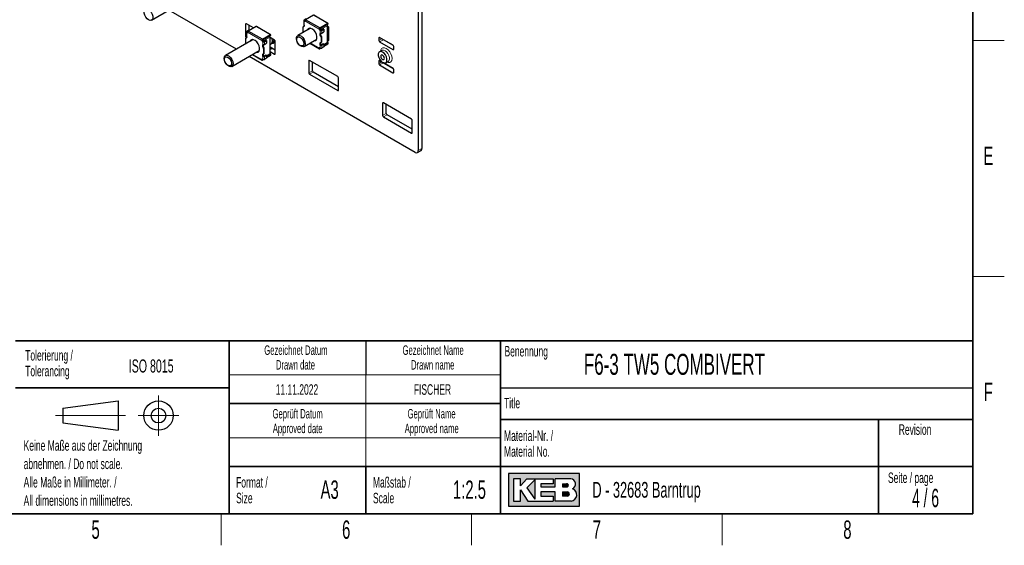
# Paper-space layout 'Blatt4' of a CAD drawing. Header units: millimetres. Extents: x 5 to 418, y 2 to 292.
# Tile 52 of 63: x 226 to 414, y 6 to 106. Entities that reach past the tile are written whole.
import ezdxf

# ---------------------------------------------------------------- set-up
doc = ezdxf.new("R2010")
doc.units = ezdxf.units.MM
doc.layers.add('SLD-0', color=7, linetype='Continuous')
doc.styles.add('SLDTEXTSTYLE0', font='TXT', dxfattribs={"width": 0.605})
doc.styles.add('SLDTEXTSTYLE1', font='TXT', dxfattribs={"width": 0.563})

psp = doc.layouts.new('Blatt4')

# ---------------------------------------------------------------- hatches: boundary and pattern name
at = {"linetype": 'Continuous'}
h = psp.add_hatch(color=7, dxfattribs=at)
h.paths.add_polyline_path([(319.519086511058, 13.45626988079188), (333.083981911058, 13.45626988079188), (333.083981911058, 19.65736492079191), (319.519086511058, 19.65736492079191)], flags=0)
edge = h.paths.add_edge_path(flags=0)
edge.add_arc((331.3188604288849, 15.61738520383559), 1.20464082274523, -81.72003226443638, 70.1709600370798, ccw=False)
edge.add_line((331.4923410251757, 14.42530131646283), (331.480008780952, 14.42519098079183))
edge.add_line((331.480008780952, 14.42519098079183), (328.4331606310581, 14.42519098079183))
edge.add_line((328.4331606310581, 14.42519098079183), (328.4331606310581, 16.16924896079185))
edge.add_line((328.4331606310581, 16.16924896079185), (325.7201815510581, 16.16924896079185))
edge.add_line((325.7201815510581, 16.16924896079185), (325.7201815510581, 15.39411208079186))
edge.add_line((325.7201815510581, 15.39411208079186), (328.0455921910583, 15.39411208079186))
edge.add_line((328.0455921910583, 15.39411208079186), (328.0455921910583, 14.42519098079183))
edge.add_line((328.0455921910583, 14.42519098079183), (323.2009866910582, 14.42519098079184))
edge.add_line((323.2009866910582, 14.42519098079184), (321.8444971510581, 16.55681740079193))
edge.add_line((321.8444971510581, 16.55681740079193), (321.8444971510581, 14.42519098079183))
edge.add_line((321.8444971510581, 14.42519098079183), (320.4880076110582, 14.42519098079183))
edge.add_line((320.4880076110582, 14.42519098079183), (320.4880076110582, 18.68844382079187))
edge.add_line((320.4880076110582, 18.68844382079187), (321.8444971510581, 18.68844382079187))
edge.add_line((321.8444971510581, 18.68844382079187), (321.8444971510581, 17.33195428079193))
edge.add_line((321.8444971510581, 17.33195428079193), (323.0072024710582, 18.68844382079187))
edge.add_line((323.0072024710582, 18.68844382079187), (328.0455921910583, 18.68844382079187))
edge.add_line((328.0455921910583, 18.68844382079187), (328.0455921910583, 17.71952272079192))
edge.add_line((328.0455921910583, 17.71952272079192), (325.7201815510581, 17.71952272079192))
edge.add_line((325.7201815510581, 17.71952272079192), (325.7201815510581, 17.13817006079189))
edge.add_line((325.7201815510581, 17.13817006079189), (328.4331606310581, 17.13817006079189))
edge.add_line((328.4331606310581, 17.13817006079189), (328.4331606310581, 18.68844382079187))
edge.add_line((328.4331606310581, 18.68844382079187), (331.4242487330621, 18.68844382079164))
edge.add_line((331.4242487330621, 18.68844382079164), (331.4256482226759, 18.68844382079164))
edge.add_line((331.4256482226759, 18.68844382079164), (331.4259454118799, 18.68845828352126))
edge.add_arc((331.2860949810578, 17.67430640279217), 1.023749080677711, -64.45894120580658, 82.14849338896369, ccw=False)
psp.add_hatch(color=7, dxfattribs=at).paths.add_polyline_path([(324.5574762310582, 14.81275942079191), (324.557476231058, 18.49465960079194), (323.0072024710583, 16.94438584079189)], flags=0)
h = psp.add_hatch(color=7, dxfattribs=at)
edge = h.paths.add_edge_path(flags=0)
edge.add_line((329.7896501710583, 17.13817006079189), (330.6013652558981, 17.13817006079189))
edge.add_arc((330.6568434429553, 17.42884639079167), 0.2959232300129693, 259.1945394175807, 460.8054605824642)
edge.add_line((330.6013652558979, 17.71952272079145), (329.7896501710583, 17.71952272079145))
edge.add_line((329.7896501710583, 17.71952272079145), (329.7896501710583, 17.13817006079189))
h = psp.add_hatch(color=7, dxfattribs=at)
edge = h.paths.add_edge_path(flags=0)
edge.add_line((329.7896501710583, 15.39411208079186), (330.7588584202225, 15.39411208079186))
edge.add_arc((330.7588584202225, 15.78168052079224), 0.3875684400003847, 270.0000000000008, 450.0000000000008)
edge.add_line((330.7588584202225, 16.16924896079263), (330.7386620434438, 16.16924896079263))
edge.add_line((330.7386620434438, 16.16924896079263), (329.7896501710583, 16.16924896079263))
edge.add_line((329.7896501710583, 16.16924896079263), (329.7896501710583, 15.39411208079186))

# ---------------------------------------------------------------- linework, layer by layer
at = {"color": 7, "linetype": 'Continuous', "lineweight": 25}
for p, q in [((251.5308018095, 106.0979395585), (256.7742475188, 109.1249163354)), ((267.6951985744, 100.5662381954), (254.8218871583, 107.9978426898)), ((282.3804683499, 107.0721482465), (280.8437247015, 106.1850050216)), ((285.0957583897, 105.5046446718), (282.3804683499, 107.0721482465)), ((285.132162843, 105.4942314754), (282.4168728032, 107.0617350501)), ((302.3279506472, 108.0416088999), (302.3279506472, 81.2264086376)), ((303.0350574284, 108.4498129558), (303.0350574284, 81.6346126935)), ((269.4333431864, 105.3112759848), (269.4333431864, 102.992300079)), ((270.9323153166, 104.6092459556), (269.5747645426, 105.392943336)), ((270.1404499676, 104.15211182), (270.1404499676, 105.0663800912)), ((280.5029095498, 106.0083169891), (280.5029095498, 105.4951338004)), ((280.9733258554, 106.3348802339), (280.5702749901, 106.102203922)), ((280.5702749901, 105.9144300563), (280.6070445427, 105.8932034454)), ((280.6975542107, 106.0287271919), (280.7710841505, 106.0711751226)), ((280.7343237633, 105.9666801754), (280.6975542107, 105.9879067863)), ((280.7343237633, 105.9666801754), (280.7465176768, 105.9602551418)), ((280.7475041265, 105.9743153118), (280.746537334, 105.9605053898)), ((283.5590147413, 104.6175014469), (280.8437247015, 106.1850050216)), ((283.5590147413, 104.6175014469), (285.0957583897, 105.5046446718)), ((283.6217162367, 104.521452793), (285.0005744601, 105.303664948)), ((285.0149490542, 105.2950440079), (284.9791882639, 105.2489805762)), ((285.0032461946, 105.1894980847), (285.159398, 105.3906370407)), ((285.0158948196, 105.3077944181), (285.0149490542, 105.2950440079)), ((285.159398, 105.3906370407), (285.0158948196, 105.3077944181)), ((285.159398, 105.3906370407), (285.159398, 105.4678943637)), ((269.5710387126, 103.8434580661), (269.5710387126, 103.3302748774)), ((270.0414550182, 104.1700213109), (269.638404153, 103.937344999)), ((269.638404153, 103.7495711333), (269.6751737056, 103.7283445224)), ((269.7656833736, 103.8638682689), (269.8392133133, 103.9063161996)), ((269.8024529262, 103.8018212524), (269.7656833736, 103.8230478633)), ((269.8024529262, 103.8018212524), (269.8146468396, 103.7953962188)), ((269.8156332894, 103.8094563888), (269.8146664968, 103.7956464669)), ((271.4485975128, 104.9072893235), (269.9118538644, 104.0201460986)), ((272.6271439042, 102.4526425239), (269.9118538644, 104.0201460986)), ((270.1064642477, 104.1324922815), (270.0414550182, 104.1700213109)), ((274.1638875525, 103.3397857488), (271.4485975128, 104.9072893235)), ((274.2002920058, 103.3293725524), (271.4850019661, 104.8968761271)), ((272.6271439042, 102.4526425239), (274.1638875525, 103.3397857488)), ((274.0713753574, 103.0246391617), (274.2275271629, 103.2257781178)), ((274.2275271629, 103.2257781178), (274.0840239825, 103.1429354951)), ((274.2275271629, 103.2257781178), (274.2275271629, 103.3030354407)), ((281.7797223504, 104.5510849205), (279.3647037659, 103.1569243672)), ((280.4076404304, 103.8535908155), (280.4076404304, 104.8119596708)), ((280.5722061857, 104.967848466), (280.4449269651, 104.894371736)), ((283.4628560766, 104.3924079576), (283.4627941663, 104.4068117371)), ((283.5901352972, 104.4658846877), (283.5919663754, 104.4813812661)), ((283.6023488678, 104.1640510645), (283.6391184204, 104.1428244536)), ((283.7663976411, 104.2163011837), (283.7296280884, 104.2375277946)), ((283.7352849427, 104.2342621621), (283.7352849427, 104.2979244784)), ((283.7352849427, 103.2968083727), (283.7352849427, 103.5777917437)), ((284.2401591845, 104.4489774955), (283.8371083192, 104.2163011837)), ((283.9643875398, 104.1428244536), (284.3674384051, 104.3755007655)), ((283.9643875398, 103.6412813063), (284.3674384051, 103.8739576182)), ((284.3674384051, 104.3755007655), (284.2401591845, 104.4489774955)), ((284.3674384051, 104.3755007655), (284.3674384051, 103.8739576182)), ((285.0292903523, 101.9094211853), (285.0292903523, 105.0449379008)), ((285.1735401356, 104.8636554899), (285.0292903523, 104.9469291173)), ((285.0292903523, 103.6558143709), (285.2502323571, 103.7833614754)), ((285.2502323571, 103.7833614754), (285.3149614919, 103.8298323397)), ((285.3149614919, 102.2997306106), (285.3149614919, 104.6187065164)), ((270.8478515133, 102.3862259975), (265.604405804, 99.3592492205)), ((269.4757695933, 101.6887318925), (269.4757695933, 102.6471007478)), ((269.6403353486, 102.802989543), (269.513056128, 102.729512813)), ((272.5309852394, 102.2275490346), (272.5309233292, 102.2419528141)), ((272.65826446, 102.3010257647), (272.6600955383, 102.3165223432)), ((272.6704780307, 101.9991921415), (272.7072475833, 101.9779655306)), ((272.6898453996, 102.35659387), (274.0687036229, 103.138806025)), ((272.8345268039, 102.0514422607), (272.7977572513, 102.0726688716)), ((272.8034141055, 102.0694032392), (272.8034141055, 102.1330655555)), ((272.8034141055, 101.1319494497), (272.8034141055, 101.4129328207)), ((273.3082883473, 102.2841185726), (272.905237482, 102.0514422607)), ((273.0325167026, 101.9779655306), (273.4355675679, 102.2106418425)), ((273.0325167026, 101.4764223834), (273.4355675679, 101.7090986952)), ((273.4355675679, 102.2106418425), (273.3082883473, 102.2841185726)), ((273.4355675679, 102.2106418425), (273.4355675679, 101.7090986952)), ((274.083078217, 103.1301850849), (274.0473174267, 103.0841216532)), ((274.0840239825, 103.1429354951), (274.083078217, 103.1301850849)), ((274.0974195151, 99.7445622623), (274.0974195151, 102.8800789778)), ((274.9487760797, 102.290592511), (274.0974195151, 102.7820701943)), ((274.0974195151, 101.4909554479), (274.31836152, 101.6185025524)), ((274.3983015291, 101.6790080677), (274.7535431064, 102.0232934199)), ((274.6696260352, 101.941964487), (274.9154536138, 101.9802188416)), ((274.9154536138, 101.9802188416), (274.9880887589, 101.997841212)), ((275.0901974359, 99.7266676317), (275.0901974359, 102.0456435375)), ((280.5646062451, 101.0784070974), (282.9796248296, 102.4725676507)), ((281.6596181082, 101.7105439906), (283.5089498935, 100.6429474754)), ((283.7352849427, 101.533080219), (283.7352849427, 101.8034657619)), ((283.7644664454, 101.8117992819), (283.8917456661, 101.885276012)), ((283.8017529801, 102.8525802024), (283.8017529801, 101.8942113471)), ((283.8371083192, 101.4262170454), (284.2401591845, 101.6588933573)), ((283.9290322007, 101.9676880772), (283.9290322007, 102.9260569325)), ((284.3674384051, 101.5259604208), (283.9643875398, 101.2932841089)), ((284.3674384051, 101.4055681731), (284.9547172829, 101.7445970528)), ((285.0005744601, 101.6110082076), (284.3674384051, 101.2391764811)), ((284.3674384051, 101.5259604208), (284.3674384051, 101.0244172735)), ((285.0957583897, 101.5199255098), (284.3674384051, 101.0994753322)), ((284.9791882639, 101.7632251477), (285.0149490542, 101.6758731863)), ((285.0149490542, 101.6758731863), (285.0158948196, 101.6245672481)), ((285.0158948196, 101.6245672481), (285.159398, 101.7074098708)), ((285.3149614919, 102.9528305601), (285.0292903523, 103.1177449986)), ((285.3149614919, 102.845236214), (285.0292903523, 103.0101506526)), ((285.2689995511, 102.7956905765), (285.0292903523, 102.6573094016)), ((285.0292903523, 102.3013368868), (285.1735401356, 102.2180632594)), ((285.159398, 101.7074098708), (285.0292903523, 102.0252204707)), ((285.159398, 101.6301525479), (285.159398, 101.7074098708)), ((294.8326187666, 102.7007286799), (294.8326187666, 102.2108041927)), ((297.5196245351, 101.3128614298), (294.9740401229, 102.7823960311)), ((294.9740401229, 101.9658552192), (297.5196245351, 100.4963206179)), ((295.6811469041, 102.3740592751), (295.6754469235, 102.3774825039)), ((297.5253245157, 101.309438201), (295.6811469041, 102.3740592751)), ((266.8043082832, 97.2807319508), (272.0477539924, 100.3077087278)), ((270.727747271, 99.5456850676), (272.5770790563, 98.4780885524)), ((272.8034141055, 99.368221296), (272.8034141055, 99.6386068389)), ((272.8325956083, 99.646940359), (272.9598748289, 99.720417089)), ((272.869882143, 100.6877212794), (272.869882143, 99.7293524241)), ((272.905237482, 99.2613581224), (273.3082883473, 99.4940344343)), ((272.9971613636, 99.8028291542), (272.9971613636, 100.7611980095)), ((273.4355675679, 99.2407092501), (274.0228464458, 99.5797381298)), ((274.0687036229, 99.4461492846), (273.4355675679, 99.0743175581)), ((274.0473174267, 99.5983662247), (274.083078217, 99.5110142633)), ((274.083078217, 99.5110142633), (274.0840239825, 99.4597083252)), ((274.0840239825, 99.4597083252), (274.2275271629, 99.5425509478)), ((275.0901974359, 100.3797675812), (274.0974195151, 100.9528860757)), ((274.4496195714, 100.6419709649), (274.0974195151, 100.8452917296)), ((274.3371287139, 100.6308316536), (274.0974195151, 100.4924504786)), ((274.0974195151, 100.1364779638), (274.9487760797, 99.6450002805)), ((274.2275271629, 99.5425509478), (274.0974195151, 99.8603615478)), ((274.2275271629, 99.4652936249), (274.2275271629, 99.5425509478)), ((283.4627941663, 100.7323780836), (283.4628560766, 100.7456656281)), ((283.7693041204, 100.7541797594), (283.5590147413, 100.6327822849)), ((283.5919663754, 100.8069476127), (283.5901352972, 100.8191423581)), ((283.6391184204, 100.7917409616), (283.6023488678, 100.8129675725)), ((283.6221992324, 100.801508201), (283.6217162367, 100.8012245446)), ((284.3674384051, 101.0244172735), (283.9643875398, 100.7917409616)), ((295.399393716, 100.3310853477), (294.9397743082, 100.0657527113)), ((297.6610458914, 100.5779879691), (297.6610458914, 101.0679124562)), ((301.7622652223, 80.8997392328), (270.0953936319, 99.1806350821)), ((272.5309233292, 98.5675191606), (272.5309852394, 98.5808067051)), ((272.8374332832, 98.5893208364), (272.6271439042, 98.4679233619)), ((272.6600955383, 98.6420886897), (272.65826446, 98.6542834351)), ((272.7072475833, 98.6268820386), (272.6704780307, 98.6481086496)), ((272.6903283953, 98.636649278), (272.6898453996, 98.6363656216)), ((273.4355675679, 99.3611014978), (273.0325167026, 99.1284251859)), ((273.4355675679, 98.8595583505), (273.0325167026, 98.6268820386)), ((273.4355675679, 99.3611014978), (273.4355675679, 98.8595583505)), ((274.1638875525, 99.3550665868), (273.4355675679, 98.9346164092)), ((281.4824427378, 98.355478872), (281.4824427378, 96.0365029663)), ((286.9978756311, 95.3347953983), (281.6238640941, 98.4371462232)), ((282.189549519, 96.4447070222), (282.189549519, 98.1105829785)), ((294.8326187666, 98.2914082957), (294.8326187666, 97.8014838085)), ((297.5196245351, 96.9035410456), (294.9740401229, 98.3730756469)), ((295.6811469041, 97.9647388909), (295.6754469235, 97.9681621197)), ((297.5253245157, 96.9001178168), (295.6811469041, 97.9647388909)), ((296.1396767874, 97.9872354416), (296.5992961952, 98.252568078)), ((281.6238640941, 95.7915539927), (286.9978756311, 92.6892031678)), ((287.1392969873, 93.4239704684), (282.3309708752, 96.1997580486)), ((294.9740401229, 97.556534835), (297.5196245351, 96.0870002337)), ((297.6610458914, 96.1686675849), (297.6610458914, 96.658592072)), ((287.1392969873, 92.770870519), (287.1392969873, 95.0898464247)), ((295.5397255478, 90.2403822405), (295.5397255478, 87.9214063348)), ((301.0551584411, 87.2196987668), (295.6811469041, 90.3220495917)), ((296.246832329, 88.3296103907), (296.246832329, 89.995486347)), ((295.6811469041, 87.6764573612), (301.0551584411, 84.5741065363)), ((301.1965797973, 85.3088738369), (296.3882536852, 88.0846614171)), ((301.1965797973, 84.6557738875), (301.1965797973, 86.9747497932)), ((302.1622327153, 80.8601327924), (302.8693394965, 81.2683368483))]:
    psp.add_line(p, q, dxfattribs=at)
at = {"color": 7, "linetype": 'Continuous', "lineweight": 18}
for p, q in [((269.4333431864, 105.3112759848), (269.5747875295, 105.3929300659)), ((280.5702749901, 105.3151851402), (280.5702749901, 105.9144300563)), ((280.6070445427, 105.8932034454), (280.7343237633, 105.9666801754)), ((280.6975542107, 105.9879067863), (280.6975542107, 106.0287271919)), ((280.746537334, 105.9605053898), (283.4628560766, 104.3924079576)), ((285.0149490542, 105.2950440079), (285.0002925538, 105.3035050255)), ((269.638404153, 103.1503262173), (269.638404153, 103.7495711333)), ((269.6751737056, 103.7283445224), (269.8024529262, 103.8018212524)), ((269.7656833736, 103.8230478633), (269.7656833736, 103.8638682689)), ((269.8146664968, 103.7956464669), (272.5309852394, 102.2275490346)), ((280.4830651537, 104.9026444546), (280.6103443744, 104.9761211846)), ((283.4627941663, 104.4068117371), (283.5919663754, 104.4813812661)), ((283.7296280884, 104.2375277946), (283.6023488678, 104.1640510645)), ((283.6391184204, 104.1428244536), (283.6391184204, 103.5435795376)), ((283.7352849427, 104.2979244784), (285.0292903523, 105.0449379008)), ((283.9643875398, 103.6412813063), (283.9643875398, 104.1428244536)), ((269.4333431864, 102.992300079), (269.6536644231, 103.1194888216)), ((269.5511943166, 102.7377855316), (269.6784735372, 102.8112622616)), ((272.5309233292, 102.2419528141), (272.6600955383, 102.3165223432)), ((272.7977572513, 102.0726688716), (272.6704780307, 101.9991921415)), ((272.7072475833, 101.9779655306), (272.7072475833, 101.3787206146)), ((272.8034141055, 102.1330655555), (274.0974195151, 102.8800789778)), ((273.0325167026, 101.4764223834), (273.0325167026, 101.9779655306)), ((274.083078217, 103.1301850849), (274.0684217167, 103.1386461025)), ((283.4628560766, 100.7456656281), (281.725537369, 101.7485983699)), ((283.6391184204, 101.3909858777), (283.6391184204, 100.7917409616)), ((283.8536074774, 103.1038252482), (283.7263282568, 103.0303485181)), ((283.9290322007, 102.9260569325), (283.8017529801, 102.8525802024)), ((283.9290322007, 101.9676880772), (283.8017529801, 101.8942113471)), ((285.0292903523, 101.9094211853), (284.3663640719, 101.5267219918)), ((284.8619420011, 101.6910390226), (285.0005744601, 101.6110082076)), ((284.9253101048, 101.7276206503), (285.0149490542, 101.6758731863)), ((285.0292903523, 102.9340717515), (285.2689995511, 102.7956905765)), ((285.1735401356, 102.2180632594), (285.31496149, 102.2997040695)), ((294.8326187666, 102.7007286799), (294.9740631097, 102.782382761)), ((294.8326187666, 102.2108041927), (295.3983961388, 102.5374205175)), ((294.9740401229, 101.9658552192), (295.6811469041, 102.3740592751)), ((272.5309852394, 98.5808067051), (270.7936665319, 99.5837394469)), ((272.9217366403, 100.9389663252), (272.7944574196, 100.8654895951)), ((272.9971613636, 100.7611980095), (272.869882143, 100.6877212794)), ((272.9971613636, 99.8028291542), (272.869882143, 99.7293524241)), ((274.0974195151, 99.7445622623), (273.4344932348, 99.3618630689)), ((273.9300711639, 99.5261800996), (274.0687036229, 99.4461492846)), ((273.9934392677, 99.5627617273), (274.083078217, 99.5110142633)), ((274.0974195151, 100.7692128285), (274.3371287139, 100.6308316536)), ((274.9487760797, 99.6450002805), (275.090197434, 99.7266410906)), ((283.5919663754, 100.8069476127), (283.4627941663, 100.7323780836)), ((283.5906802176, 100.8191412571), (283.6217162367, 100.8012245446)), ((283.9643875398, 100.7917409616), (283.9643875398, 101.2932841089)), ((297.5196245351, 100.4963206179), (297.6610458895, 100.577961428)), ((272.6600955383, 98.6420886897), (272.5309233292, 98.5675191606)), ((272.6588093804, 98.6542823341), (272.6898453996, 98.6363656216)), ((272.7072475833, 99.2261269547), (272.7072475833, 98.6268820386)), ((273.0325167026, 98.6268820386), (273.0325167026, 99.1284251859)), ((281.4824427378, 98.355478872), (281.6238870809, 98.4371329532)), ((294.8326187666, 98.2914082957), (294.9740631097, 98.3730623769)), ((294.8326187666, 97.8014838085), (295.3983961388, 98.1281001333)), ((294.9740401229, 97.556534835), (295.6811469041, 97.9647388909)), ((281.4824427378, 96.0365029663), (282.189549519, 96.4447070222)), ((281.6238640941, 95.7915539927), (282.3309708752, 96.1997580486)), ((297.5196245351, 96.0870002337), (297.6610458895, 96.1686410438)), ((286.9978756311, 92.6892031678), (287.1392969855, 92.7708439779)), ((295.5397255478, 90.2403822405), (295.6811698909, 90.3220363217)), ((295.5397255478, 87.9214063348), (296.246832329, 88.3296103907)), ((295.6811469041, 87.6764573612), (296.3882536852, 88.0846614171)), ((301.0551584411, 84.5741065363), (301.1965797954, 84.6557473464)), ((302.3279506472, 81.2264086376), (303.0350574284, 81.6346126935))]:
    psp.add_line(p, q, dxfattribs=at)
at = {"color": 7, "linetype": 'Continuous', "lineweight": 25, "flags": 128}
for points in [[(250.6195287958, 108.2284365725), (250.9082785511, 108.1297309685), (251.1997508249, 107.9113112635), (251.4587897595, 107.5995220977), (251.6541514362, 107.2319698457), (251.7622723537, 106.8529867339), (251.7701115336, 106.5082837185), (251.6767234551, 106.2394370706), (251.4933720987, 106.0788736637), (251.2421723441, 106.0459598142), (250.9534225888, 106.1446654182), (250.661950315, 106.3630851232), (250.4029113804, 106.6748742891), (250.2075497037, 107.042426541), (250.0994287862, 107.4214096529), (250.0915896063, 107.7661126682), (250.1849776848, 108.0349593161), (250.3683290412, 108.195522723), (250.6195287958, 108.2284365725)], [(280.4830651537, 104.9026444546), (280.5341911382, 104.9082577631), (280.5768603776, 104.9314967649), (280.6087423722, 104.9710921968), (280.6280957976, 105.0248814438), (280.6338636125, 105.0899266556), (280.6257307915, 105.1626752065), (280.6041415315, 105.2391537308), (280.5702749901, 105.3151851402)], [(280.6070445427, 105.8932034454), (280.6328852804, 105.8810635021), (280.6578381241, 105.8748958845), (280.6810456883, 105.8749125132), (280.7017105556, 105.8811128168), (280.7191226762, 105.8932837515), (280.7326837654, 105.9110071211), (280.7419278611, 105.9336739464), (280.746537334, 105.9605053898)], [(269.6751737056, 103.7283445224), (269.7010144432, 103.7162045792), (269.725967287, 103.7100369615), (269.7491748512, 103.7100535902), (269.7698397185, 103.7162538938), (269.787251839, 103.7284248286), (269.8008129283, 103.7461481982), (269.810057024, 103.7688150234), (269.8146664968, 103.7956464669)], [(279.5005575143, 103.2058827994), (279.7715039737, 103.1832949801), (280.0657472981, 103.0321765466), (280.3477974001, 102.7707546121), (280.5836348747, 102.4305605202), (280.7448142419, 102.052626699), (280.8118948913, 101.6825375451), (280.7767859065, 101.3649312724), (280.6437219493, 101.1381158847), (280.4287524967, 101.0294486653), (280.1578060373, 101.0520364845), (279.8635627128, 101.203154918), (279.5815126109, 101.4645768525), (279.3456751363, 101.8047709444), (279.184495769, 102.1827047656), (279.1174151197, 102.5527939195), (279.1525241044, 102.8704001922), (279.2855880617, 103.0972155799), (279.5005575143, 103.2058827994)], [(282.4296710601, 102.1550860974), (282.4796315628, 102.1495887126), (282.7368584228, 102.1951581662), (282.9255807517, 102.3662070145), (283.0253475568, 102.6441994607), (283.0253475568, 102.9990107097), (282.9255807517, 103.3921914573), (282.7368584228, 103.7811344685), (282.4796315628, 104.1236917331), (282.1817746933, 104.3827418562), (281.8755652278, 104.5302127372), (281.5941857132, 104.5501236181), (281.368127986, 104.4403168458), (281.229768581, 104.2336033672)], [(281.511464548, 104.5276824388), (281.4954072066, 104.5137935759), (281.3570478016, 104.3070800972)], [(283.6391184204, 103.5435795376), (283.6052518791, 103.5066496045), (283.583662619, 103.4550975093), (283.5755297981, 103.3917389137), (283.581297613, 103.3200343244), (283.6006510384, 103.2439000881), (283.6325330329, 103.1674944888), (283.6752022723, 103.0949906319), (283.7263282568, 103.0303485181)], [(269.5511943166, 102.7377855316), (269.6023203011, 102.7433988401), (269.6449895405, 102.7666378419), (269.676871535, 102.8062332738), (269.6962249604, 102.8600225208), (269.7019927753, 102.9250677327), (269.6938599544, 102.9978162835), (269.6722706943, 103.0742948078), (269.638404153, 103.1503262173)], [(271.497800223, 99.9902271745), (271.5477607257, 99.9847297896), (271.8049875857, 100.0302992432), (271.9937099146, 100.2013480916), (272.0934767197, 100.4793405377), (272.0934767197, 100.8341517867), (271.9937099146, 101.2273325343), (271.8049875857, 101.6162755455), (271.5477607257, 101.9588328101), (271.2499038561, 102.2178829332), (270.9436943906, 102.3653538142), (270.6623148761, 102.3852646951), (270.4362571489, 102.2754579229), (270.2978977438, 102.0687444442)], [(270.5795937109, 102.3628235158), (270.5635363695, 102.3489346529), (270.4251769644, 102.1422211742)], [(272.7072475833, 101.3787206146), (272.6733810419, 101.3417906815), (272.6517917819, 101.2902385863), (272.6436589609, 101.2268799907), (272.6494267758, 101.1551754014), (272.6687802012, 101.0790411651), (272.7006621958, 101.0026355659), (272.7433314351, 100.9301317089), (272.7944574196, 100.8654895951)], [(274.31836152, 101.6185025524), (274.379038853, 101.6614622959), (274.5213281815, 101.8773217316), (274.5667737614, 102.1873136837), (274.5132172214, 102.5420352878)], [(274.7535431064, 102.0232934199), (274.8689909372, 102.2158034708), (274.8943953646, 102.3219858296)], [(279.4727654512, 102.9125092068), (279.7171199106, 102.8849221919), (279.9804793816, 102.7297436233), (280.222749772, 102.4705980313), (280.4070476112, 102.1469379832), (280.5053152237, 101.8080377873), (280.5025922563, 101.5054919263), (280.3992932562, 101.285360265), (280.2111445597, 101.1811558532), (279.9667901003, 101.2087428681), (279.7034306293, 101.3639214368), (279.4611602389, 101.6230670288), (279.2768623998, 101.9467270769), (279.1785947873, 102.2856272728), (279.1813177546, 102.5881731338), (279.2846167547, 102.8083047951), (279.4727654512, 102.9125092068)], [(282.5569502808, 102.2285628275), (282.6069107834, 102.2230654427), (282.8252080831, 102.2519653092)], [(283.7263282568, 101.8035265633), (283.6752022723, 101.7979132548), (283.6325330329, 101.774674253), (283.6006510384, 101.7350788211), (283.581297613, 101.6812895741), (283.5755297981, 101.6162443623), (283.583662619, 101.5434958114), (283.6052518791, 101.4670172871), (283.6391184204, 101.3909858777)], [(285.3149614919, 102.8143904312), (285.3000382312, 102.8100786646), (285.2689995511, 102.7956905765)], [(271.6250794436, 100.0637039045), (271.6750399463, 100.0582065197), (271.893337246, 100.0871063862)], [(272.7944574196, 99.6386676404), (272.7433314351, 99.6330543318), (272.7006621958, 99.60981533), (272.6687802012, 99.5702198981), (272.6494267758, 99.5164306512), (272.6436589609, 99.4513854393), (272.6517917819, 99.3786368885), (272.6733810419, 99.3021583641), (272.7072475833, 99.2261269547)], [(283.6023488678, 100.8129675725), (283.5765081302, 100.8251075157), (283.5515552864, 100.8312751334), (283.5283477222, 100.8312585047), (283.5076828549, 100.8250582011), (283.4902707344, 100.8128872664), (283.4767096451, 100.7951638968), (283.4674655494, 100.7724970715), (283.4628560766, 100.7456656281)], [(283.6217162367, 100.8012245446), (283.616985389, 100.7988540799), (283.6123534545, 100.7973484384), (283.6079232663, 100.7967410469), (283.6037931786, 100.79704539), (283.6000548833, 100.7982547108), (283.596791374, 100.8003421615), (283.5940751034, 100.8032613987), (283.5919663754, 100.8069476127)], [(295.5397255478, 98.0466451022), (295.829939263, 97.9382004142), (296.085148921, 97.9610200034), (296.2745724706, 98.1123514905), (296.3753626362, 98.3739420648), (296.3753626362, 98.7142400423), (296.2745724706, 99.0922004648), (296.085148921, 99.4622357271), (295.829939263, 99.7797141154), (295.5397255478, 100.0063430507), (295.2495118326, 100.1147877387), (294.9943021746, 100.0919681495), (294.804878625, 99.9406366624), (294.7040884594, 99.6790460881), (294.7040884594, 99.3387481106), (294.804878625, 98.9607876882), (294.9943021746, 98.5907524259), (295.2495118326, 98.2732740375), (295.5397255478, 98.0466451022)], [(295.5397255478, 98.6182236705), (295.6750245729, 98.5711949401), (295.7897255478, 98.5934813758), (295.866366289, 98.68169007), (295.8932789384, 98.8223920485), (295.866366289, 98.9941667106), (295.7897255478, 99.170862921), (295.6750245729, 99.3255802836), (295.5397255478, 99.4347644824), (295.4044265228, 99.4817932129), (295.2897255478, 99.4595067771), (295.2130848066, 99.3712980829), (295.1861721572, 99.2305961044), (295.2130848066, 99.0588214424), (295.2897255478, 98.8821252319), (295.4044265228, 98.7274078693), (295.5397255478, 98.6182236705)], [(266.8649856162, 97.3236916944), (266.6430147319, 97.2280006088), (266.3681352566, 97.2640196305), (266.0735017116, 97.4274043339), (265.7946512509, 97.6984481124), (265.5652173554, 98.0444590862), (265.412873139, 98.4237032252), (265.3559935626, 98.7904380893), (265.4014391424, 99.1004300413), (265.543728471, 99.316289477), (265.7656993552, 99.4119805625), (266.0405788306, 99.3759615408), (266.3352123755, 99.2125768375), (266.6140628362, 98.941533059), (266.8434967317, 98.5955220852), (266.9958409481, 98.2162779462), (267.0527205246, 97.8495430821), (267.0072749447, 97.53955113), (266.8649856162, 97.3236916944)], [(266.6071870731, 97.4566016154), (266.4050734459, 97.3782791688), (266.1537226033, 97.4325400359), (265.8914004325, 97.6111234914), (265.6580431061, 97.8868418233), (265.4891771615, 98.2177194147), (265.4105109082, 98.5533831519), (265.43402057, 98.8427312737), (265.5561270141, 99.0417131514), (265.7582406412, 99.120035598), (266.0095914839, 99.0657747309), (266.2719136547, 98.8871912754), (266.5052709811, 98.6114729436), (266.6741369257, 98.2805953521), (266.752803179, 97.9449316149), (266.7292935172, 97.6555834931), (266.6071870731, 97.4566016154)], [(272.6704780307, 98.6481086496), (272.644637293, 98.6602485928), (272.6196844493, 98.6664162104), (272.5964768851, 98.6663995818), (272.5758120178, 98.6601992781), (272.5583998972, 98.6480283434), (272.544838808, 98.6303049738), (272.5355947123, 98.6076381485), (272.5309852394, 98.5808067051)], [(272.6898453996, 98.6363656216), (272.6851145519, 98.6339951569), (272.6804826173, 98.6324895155), (272.6760524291, 98.6318821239), (272.6719223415, 98.632186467), (272.6681840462, 98.6333957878), (272.6649205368, 98.6354832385), (272.6622042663, 98.6384024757), (272.6600955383, 98.6420886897)]]:
    psp.add_lwpolyline(points, dxfattribs=at)
at = {"color": 7, "linetype": 'Continuous', "lineweight": 18, "flags": 128}
for points in [[(296.3562082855, 98.1122364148), (296.5855197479, 98.0354845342), (296.8910540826, 98.0388739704), (297.1335275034, 98.1788964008), (297.2892050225, 98.4418454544), (297.3428478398, 98.8019818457), (297.2892050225, 99.2240529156), (297.1335275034, 99.6667434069), (296.8910540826, 100.08671969), (296.5855197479, 100.4428715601), (296.246832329, 100.7003363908), (295.9081449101, 100.8339117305), (295.6026105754, 100.8305222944), (295.3601371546, 100.6904998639), (295.2044596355, 100.4275508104), (295.1563058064, 100.1907536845)], [(296.5965665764, 98.2510065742), (296.7341918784, 98.3776841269), (296.834982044, 98.6392747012), (296.834982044, 98.9795726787), (296.7341918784, 99.3575331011), (296.5447683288, 99.7275683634), (296.2895586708, 100.0450467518), (295.9993449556, 100.2716756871), (295.7091312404, 100.3801203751), (295.4539215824, 100.3573007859), (295.3953559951, 100.3287228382)]]:
    psp.add_lwpolyline(points, dxfattribs=at)
at = {"color": 7, "linetype": 'Continuous', "lineweight": 25}
for centre, radius, start, end in [((269.5195580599, 105.3252614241), 0.087341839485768, 50.7967147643, 189.2140369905), ((280.6059082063, 106.0083169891), 0.1004215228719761, 110.7834207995, 249.2165792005), ((280.705300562, 106.0083169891), 0.0218307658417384, 110.7834207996, 249.2165792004), ((281.1039030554, 105.9388668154), 0.3581574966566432, 136.5884037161, 174.3198733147), ((284.4196956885, 104.9867320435), 0.6179047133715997, 25.1136920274, 28.5500394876), ((284.5367554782, 105.0321699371), 0.4927003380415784, 1.484943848, 26.1067936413), ((285.0151331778, 105.2801360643), 0.0276688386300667, 88.422616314, 121.7475395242), ((285.0928745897, 105.4261741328), 0.0785235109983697, 32.0939265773, 87.895321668), ((269.6740373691, 103.8434580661), 0.1004215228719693, 110.7834207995, 249.2165792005), ((269.7734297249, 103.8434580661), 0.0218307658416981, 110.7834207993, 249.2165792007), ((270.1720322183, 103.7740078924), 0.3581574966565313, 136.5884037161, 174.3198733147), ((271.4452935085, 104.8268971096), 0.0804600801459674, 60.4279599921, 87.6465504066), ((274.1610037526, 103.2613152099), 0.0785235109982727, 32.0939265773, 87.8953216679), ((280.483329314, 104.8257160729), 0.076928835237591, 90.1967441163, 190.3010264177), ((280.6444355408, 103.8585902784), 0.236847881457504, 181.2095079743, 202.1990264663), ((280.6047238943, 104.9099851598), 0.0663744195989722, 85.1424677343, 119.3348808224), ((283.8191930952, 104.3713632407), 0.3581574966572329, 136.5884037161, 174.3198733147), ((283.7689719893, 104.4226168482), 0.3076028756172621, 185.6359561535, 237.2017465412), ((283.8962512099, 104.4960935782), 0.3076028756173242, 185.6359561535, 237.2017465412), ((283.6593509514, 104.4624328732), 0.069998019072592, 122.5240785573, 164.2941350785), ((283.8017529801, 104.4567080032), 0.3535150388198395, 242.6096722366, 297.3903277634), ((283.2082815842, 104.2776955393), 0.5273914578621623, 2.1982100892, 30.4370663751), ((284.1363695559, 103.428284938), 0.430381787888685, 158.7372946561, 228.9283052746), ((283.8017529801, 104.2845367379), 0.0768510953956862, 242.6096722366, 297.3903277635), ((285.0079182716, 104.6047343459), 0.3073609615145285, 2.6054784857, 57.39452166), ((269.743958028, 103.0075151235), 0.310987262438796, 182.8043141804, 233.7619915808), ((269.5514584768, 102.6608571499), 0.0769288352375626, 90.1967441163, 190.3010264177), ((269.7125647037, 101.6937313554), 0.2368478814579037, 181.2095079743, 202.1990264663), ((269.6728530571, 102.7451262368), 0.0663744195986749, 85.1424677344, 119.3348808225), ((272.887322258, 102.2065043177), 0.3581574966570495, 136.5884037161, 174.3198733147), ((272.8371011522, 102.2577579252), 0.307602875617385, 185.6359561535, 237.2017465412), ((272.9643803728, 102.3312346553), 0.3076028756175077, 185.6359561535, 237.2017465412), ((272.7274801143, 102.2975739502), 0.0699980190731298, 122.5240785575, 164.2941350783), ((272.869882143, 102.2918490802), 0.3535150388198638, 242.6096722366, 297.3903277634), ((272.2764107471, 102.1128366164), 0.5273914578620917, 2.1982100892, 30.4370663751), ((273.2044987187, 101.263426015), 0.4303817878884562, 158.7372946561, 228.9283052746), ((272.869882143, 102.1196778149), 0.0768510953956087, 242.6096722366, 297.3903277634), ((273.4878248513, 102.8218731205), 0.6179047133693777, 25.1136920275, 28.5500394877), ((273.604884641, 102.8673110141), 0.4927003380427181, 1.484943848, 26.1067936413), ((274.0832623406, 103.1152771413), 0.0276688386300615, 88.422616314, 121.7475395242), ((274.5415240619, 102.2227901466), 0.5063480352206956, 259.1554645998, 356.1233061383), ((274.7831542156, 102.031671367), 0.3073609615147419, 2.6054784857, 57.3945216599), ((284.0910819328, 101.6758474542), 0.3874318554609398, 160.7489968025, 213.0660326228), ((283.522140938, 102.838829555), 0.27994994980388, 2.8154004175, 43.1663281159), ((283.7260640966, 101.880454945), 0.076928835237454, 270.1967441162, 10.3010264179), ((283.6494201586, 102.912306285), 0.2799499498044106, 2.8154004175, 43.1663281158), ((283.8399089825, 101.9583700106), 0.0896090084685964, 305.3434417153, 5.9687386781), ((284.6761330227, 101.9489255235), 0.5236333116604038, 213.6338887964, 233.8767340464), ((284.8935191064, 101.8503779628), 0.1222080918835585, 300.0509723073, 314.5081341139), ((284.8282051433, 101.8966509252), 0.2014902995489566, 318.5325430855, 3.6337865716), ((284.970030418, 101.6609546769), 0.0585456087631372, 301.4472687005, 321.5725795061), ((284.8000533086, 101.7641356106), 0.3835101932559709, 320.4481654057, 339.5518344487), ((285.2287466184, 102.2857451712), 0.0873418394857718, 230.7967147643, 9.2140369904), ((294.9188336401, 102.7147141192), 0.087341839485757, 50.7967147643, 189.2140369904), ((295.1396619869, 102.2247763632), 0.3073609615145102, 182.6054784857, 237.39452166), ((297.3540026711, 101.0539402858), 0.3073609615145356, 2.6054784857, 57.39452166), ((273.1592110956, 99.5109885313), 0.3874318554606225, 160.7489968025, 213.0660326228), ((272.5902701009, 100.673970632), 0.279949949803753, 2.8154004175, 43.1663281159), ((272.7941932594, 99.7155960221), 0.0769288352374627, 270.1967441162, 10.3010264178), ((272.7175493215, 100.747447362), 0.2799499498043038, 2.8154004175, 43.1663281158), ((272.9080381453, 99.7935110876), 0.0896090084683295, 305.3434417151, 5.9687386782), ((273.7442621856, 99.7840666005), 0.5236333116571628, 213.6338887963, 233.8767340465), ((273.9616482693, 99.6855190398), 0.1222080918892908, 300.0509723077, 314.5081341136), ((273.8963343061, 99.7317920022), 0.2014902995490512, 318.5325430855, 3.6337865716), ((274.0381595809, 99.4960957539), 0.0585456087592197, 301.4472686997, 321.5725795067), ((273.8681824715, 99.5992766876), 0.3835101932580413, 320.4481654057, 339.5518344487), ((274.3989343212, 100.5565724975), 0.096614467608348, 27.7487493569, 129.7704808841), ((275.0039825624, 99.7126821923), 0.0873418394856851, 230.7967147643, 9.2140369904), ((283.5544101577, 100.7246115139), 0.0919446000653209, 175.1544456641, 272.8705721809), ((283.8017529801, 101.1056245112), 0.3535150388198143, 242.6096722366, 297.3903277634), ((297.5748310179, 100.5640025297), 0.0873418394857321, 230.7967147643, 9.2140369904), ((272.6225393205, 98.5597525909), 0.0919446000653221, 175.154445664, 272.8705721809), ((272.869882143, 98.9407655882), 0.3535150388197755, 242.6096722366, 297.3903277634), ((281.5686576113, 98.3694643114), 0.0873418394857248, 50.7967147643, 189.2140369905), ((294.9188336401, 98.3053937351), 0.087341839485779, 50.7967147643, 189.2140369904), ((295.1396619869, 97.815455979), 0.3073609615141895, 182.6054784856, 237.39452166), ((281.7894859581, 96.0504751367), 0.3073609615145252, 182.6054784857, 237.39452166), ((282.4965927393, 96.4586791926), 0.3073609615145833, 182.6054784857, 237.39452166), ((297.3540026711, 96.6446199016), 0.3073609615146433, 2.6054784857, 57.3945216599), ((297.5748310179, 96.1546821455), 0.087341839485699, 230.7967147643, 9.2140369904), ((286.832253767, 95.0758742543), 0.3073609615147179, 2.6054784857, 57.3945216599), ((287.0530821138, 92.7568850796), 0.0873418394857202, 230.7967147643, 9.2140369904), ((295.6259404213, 90.2543676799), 0.0873418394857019, 50.7967147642, 189.2140369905), ((296.5538755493, 88.3435825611), 0.3073609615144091, 182.6054784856, 237.39452166), ((295.8467687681, 87.9353785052), 0.3073609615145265, 182.6054784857, 237.39452166), ((300.889536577, 86.9607776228), 0.3073609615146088, 2.6054784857, 57.3945216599), ((301.1103649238, 84.6417884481), 0.0873418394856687, 230.7967147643, 9.2140369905), ((301.9830911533, 81.1704668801), 0.3493673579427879, 230.7967147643, 9.2140369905), ((302.6545089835, 81.5861614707), 0.3836204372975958, 304.0563508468, 7.2558295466)]:
    psp.add_arc(centre, radius, start, end, dxfattribs=at)
for points, knots in [([(280.503082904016, 105.4951332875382), (280.5030430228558, 105.4931723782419), (280.5029091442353, 105.4865897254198), (280.5042113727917, 105.4747567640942), (280.507662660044, 105.4555041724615), (280.5135155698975, 105.4356570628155), (280.5210328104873, 105.415605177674), (280.5275041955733, 105.4002216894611), (280.5346214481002, 105.3846653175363), (280.5422506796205, 105.3689756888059), (280.5503172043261, 105.353086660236), (280.559704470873, 105.3351090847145), (280.5664062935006, 105.3224770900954), (280.5702749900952, 105.315185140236)], [0, 0, 0, 0, 0.0376494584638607, 0.1263869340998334, 0.215874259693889, 0.3797897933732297, 0.4629773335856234, 0.5473227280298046, 0.6302567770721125, 0.7136708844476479, 0.7984537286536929, 0.8836553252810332, 1, 1, 1, 1]), ([(269.5712120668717, 103.3302743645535), (269.5711721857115, 103.3283134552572), (269.571038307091, 103.3217308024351), (269.5723405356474, 103.3098978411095), (269.5757918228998, 103.2906452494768), (269.5816447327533, 103.2707981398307), (269.5891619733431, 103.2507462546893), (269.595633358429, 103.2353627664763), (269.602750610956, 103.2198063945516), (269.6103798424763, 103.2041167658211), (269.6184463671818, 103.1882277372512), (269.6278336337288, 103.1702501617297), (269.6345354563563, 103.1576181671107), (269.638404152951, 103.1503262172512)], [0, 0, 0, 0, 0.0376494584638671, 0.1263869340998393, 0.2158742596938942, 0.3797897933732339, 0.462977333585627, 0.5473227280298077, 0.6302567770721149, 0.7136708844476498, 0.7984537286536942, 0.883655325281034, 1, 1, 1, 1]), ([(283.6391184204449, 103.5435795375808), (283.6541911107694, 103.5521023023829), (283.6844410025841, 103.5692069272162), (283.754735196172, 103.5827559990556), (283.829519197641, 103.5954225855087), (283.9034024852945, 103.6120515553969), (283.9430684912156, 103.6310632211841), (283.9643875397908, 103.6412813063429)], [0, 0, 0, 0, 0.213691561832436, 0.4288648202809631, 0.6133709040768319, 0.7922007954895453, 1, 1, 1, 1]), ([(272.7072475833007, 101.378720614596), (272.7223202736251, 101.3872433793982), (272.7525701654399, 101.4043480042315), (272.8228643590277, 101.4178970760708), (272.8976483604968, 101.430563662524), (272.9715316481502, 101.4471926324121), (273.0111976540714, 101.4662042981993), (273.0325167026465, 101.4764223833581)], [0, 0, 0, 0, 0.213691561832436, 0.4288648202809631, 0.6133709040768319, 0.7922007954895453, 1, 1, 1, 1]), ([(283.9643875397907, 101.2932841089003), (283.9550927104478, 101.2884566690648), (283.9362374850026, 101.2786638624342), (283.9032254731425, 101.2685258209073), (283.8674709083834, 101.2624541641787), (283.83061471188, 101.2616356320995), (283.7933753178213, 101.2665749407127), (283.7584154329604, 101.2772959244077), (283.7260325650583, 101.2936607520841), (283.6974454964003, 101.3146409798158), (283.6722896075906, 101.3402142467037), (283.6530670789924, 101.3660825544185), (283.6431496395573, 101.3837887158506), (283.6391184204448, 101.3909858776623)], [0, 0, 0, 0, 0.0954473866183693, 0.1936218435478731, 0.2890814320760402, 0.3874285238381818, 0.4805669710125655, 0.5767182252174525, 0.6649293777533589, 0.7556451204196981, 0.8454197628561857, 0.9371665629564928, 1, 1, 1, 1]), ([(283.8371083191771, 101.4262170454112), (283.8334913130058, 101.4246994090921), (283.8262666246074, 101.4216680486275), (283.8131141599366, 101.4227538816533), (283.7980216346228, 101.4285087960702), (283.7805098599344, 101.44184374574), (283.7714843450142, 101.4563097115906), (283.7663976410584, 101.4644626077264)], [0, 0, 0, 0, 0.1500588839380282, 0.2997309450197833, 0.4581938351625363, 0.6946426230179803, 1, 1, 1, 1]), ([(273.0325167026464, 99.12842518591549), (273.0232218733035, 99.12359774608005), (273.0043666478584, 99.11380493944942), (272.9713546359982, 99.10366689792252), (272.9356000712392, 99.09759524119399), (272.8987438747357, 99.09677670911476), (272.861504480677, 99.10171601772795), (272.8265445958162, 99.11243700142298), (272.7941617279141, 99.1288018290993), (272.7655746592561, 99.14978205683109), (272.7404187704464, 99.17535532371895), (272.7211962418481, 99.20122363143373), (272.711278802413, 99.21892979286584), (272.7072475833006, 99.22612695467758)], [0, 0, 0, 0, 0.0954473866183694, 0.1936218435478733, 0.2890814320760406, 0.3874285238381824, 0.4805669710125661, 0.5767182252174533, 0.6649293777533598, 0.7556451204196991, 0.8454197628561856, 0.9371665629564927, 1, 1, 1, 1]), ([(272.9052374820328, 99.26135812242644), (272.9016204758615, 99.25984048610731), (272.8943957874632, 99.25680912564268), (272.8812433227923, 99.25789495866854), (272.8661507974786, 99.26364987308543), (272.8486390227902, 99.27698482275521), (272.83961350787, 99.29145078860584), (272.8345268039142, 99.29960368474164)], [0, 0, 0, 0, 0.1500588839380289, 0.2997309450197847, 0.4581938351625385, 0.6946426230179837, 0.9999999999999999, 0.9999999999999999, 0.9999999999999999, 0.9999999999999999])]:
    psp.add_open_spline(points, degree=3, knots=knots, dxfattribs=at)
at = {"layer": 'SLD-0', "lineweight": 35}
for p, q in [((408, 12), (408, 282.5)), ((225.616731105, 45), (266.3304509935, 45)), ((266.3304509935, 12), (266.3304509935, 45)), ((266.3304509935, 45), (266.3304509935, 12)), ((318, 45), (266.3304509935, 45)), ((318, 45), (318, 12)), ((318, 45), (318, 40.1053465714)), ((318, 45), (408, 45)), ((318, 45), (318, 12)), ((408, 45), (408, 12)), ((225.616731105, 36), (266.3304509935, 36)), ((266.3304509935, 33), (318, 33)), ((408, 30), (318, 30)), ((390, 12), (390, 30)), ((266.3304509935, 21), (318, 21)), ((292.3304509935, 21), (292.3304509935, 12)), ((318, 21), (390, 21)), ((390, 21), (408, 21)), ((26, 12), (408, 12)), ((225.616731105, 12), (266.3304509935, 12)), ((266.3304509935, 12), (318, 12)), ((408, 12), (318, 12))]:
    psp.add_line(p, q, dxfattribs=at)
at = {"layer": 'SLD-0', "lineweight": 18}
for p, q in [((408, 102.25), (414, 102.25)), ((408, 57.25), (414, 57.25)), ((266.3304509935, 38.5), (318, 38.5)), ((292.3304509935, 38.5), (292.3304509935, 33)), ((252.8396209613, 34.5746449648), (252.8396209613, 26.8746449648)), ((292.3304509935, 33), (292.3304509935, 26.5)), ((233.2396209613, 30.7246449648), (246.5396209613, 30.7246449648)), ((248.9896209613, 30.7246449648), (256.6896209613, 30.7246449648)), ((266.3304509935, 26.5), (318, 26.5)), ((292.3304509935, 26.5), (292.3304509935, 21)), ((264.75, 6), (264.75, 12)), ((312.5, 6), (312.5, 12)), ((360.25, 6), (360.25, 12))]:
    psp.add_line(p, q, dxfattribs=at)
at = {"layer": 'SLD-0'}
for p, q in [((292.3304509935, 45), (292.3304509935, 38.5)), ((318, 36), (408, 36)), ((331.4242487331, 18.6884438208), (331.4256482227, 18.6884438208)), ((331.4256482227, 18.6884438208), (331.4259454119, 18.6884582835)), ((331.480008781, 14.4251909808), (331.4923410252, 14.4253013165))]:
    psp.add_line(p, q, dxfattribs=at)
at = {"layer": 'SLD-0', "lineweight": 25}
for p, q in [((234.6396209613, 32.1246449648), (245.1396209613, 33.5246449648)), ((234.6396209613, 32.1246449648), (234.6396209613, 29.3246449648)), ((245.1396209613, 33.5246449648), (245.1396209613, 27.9246449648)), ((234.6396209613, 29.3246449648), (245.1396209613, 27.9246449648))]:
    psp.add_line(p, q, dxfattribs=at)
at = {"layer": 'SLD-0', "linetype": 'Continuous'}
for p, q in [((333.0839819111, 19.6573649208), (319.5190865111, 19.6573649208)), ((319.5190865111, 19.6573649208), (319.5190865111, 13.4562698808)), ((333.0839819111, 13.4562698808), (333.0839819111, 19.6573649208)), ((321.8444971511, 18.6884438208), (320.4880076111, 18.6884438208)), ((320.4880076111, 18.6884438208), (320.4880076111, 14.4251909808)), ((321.8444971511, 17.3319542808), (323.0072024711, 18.6884438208)), ((321.8444971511, 17.3319542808), (321.8444971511, 18.6884438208)), ((323.0072024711, 18.6884438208), (328.0455921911, 18.6884438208)), ((324.5574762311, 18.4946596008), (323.0072024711, 16.9443858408)), ((323.0072024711, 16.9443858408), (324.5574762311, 14.8127594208)), ((324.5574762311, 18.4946596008), (324.5574762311, 14.8127594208)), ((325.7201815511, 17.7195227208), (325.7201815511, 17.1381700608)), ((328.0455921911, 17.7195227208), (325.7201815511, 17.7195227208)), ((325.7201815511, 17.1381700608), (328.4331606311, 17.1381700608)), ((328.0455921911, 18.6884438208), (328.0455921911, 17.7195227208)), ((331.4242487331, 18.6884438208), (328.4331606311, 18.6884438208)), ((328.4331606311, 17.1381700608), (328.4331606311, 18.6884438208)), ((329.7896501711, 17.7195227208), (330.6013652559, 17.7195227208)), ((329.7896501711, 17.7195227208), (329.7896501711, 17.1381700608)), ((329.7896501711, 17.1381700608), (330.6013652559, 17.1381700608)), ((331.4242487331, 18.6884438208), (331.4256482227, 18.6884438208)), ((331.4256482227, 18.6884438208), (331.4259454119, 18.6884582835)), ((321.8444971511, 14.4251909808), (321.8444971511, 16.5568174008)), ((321.8444971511, 16.5568174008), (323.2009866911, 14.4251909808)), ((325.7201815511, 16.1692489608), (325.7201815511, 15.3941120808)), ((328.4331606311, 16.1692489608), (325.7201815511, 16.1692489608)), ((325.7201815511, 15.3941120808), (328.0455921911, 15.3941120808)), ((328.0455921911, 15.3941120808), (328.0455921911, 14.4251909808)), ((328.4331606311, 14.4251909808), (328.4331606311, 16.1692489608)), ((329.7896501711, 16.1692489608), (330.7588584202, 16.1692489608)), ((329.7896501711, 16.1692489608), (329.7896501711, 15.3941120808)), ((330.7588584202, 15.3941120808), (329.7896501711, 15.3941120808)), ((330.7386620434, 16.1692489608), (330.7588584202, 16.1692489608)), ((319.5190865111, 13.4562698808), (333.0839819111, 13.4562698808)), ((320.4880076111, 14.4251909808), (321.8444971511, 14.4251909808)), ((323.2009866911, 14.4251909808), (328.0455921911, 14.4251909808)), ((331.480008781, 14.4251909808), (328.4331606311, 14.4251909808)), ((331.480008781, 14.4251909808), (331.4923410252, 14.4253013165))]:
    psp.add_line(p, q, dxfattribs=at)
at = {"layer": 'SLD-0', "lineweight": 25}
for radius in [2.79999999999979, 1.400000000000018]:
    psp.add_circle((252.8396209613, 30.7246449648), radius, dxfattribs=at)
at = {"layer": 'SLD-0', "linetype": 'Continuous'}
for centre, radius, start, end in [((330.656843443, 17.4288463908), 0.2959232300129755, 259.1945394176, 100.8054605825), ((331.2860949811, 17.6743064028), 1.023749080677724, 295.5410587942, 82.148493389), ((330.7588584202, 15.7816805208), 0.387568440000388, 270, 90), ((331.3188604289, 15.6173852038), 1.204640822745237, 278.2799677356, 70.1709600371)]:
    psp.add_arc(centre, radius, start, end, dxfattribs=at)

# ---------------------------------------------------------------- texts
at = {"layer": 'SLD-0'}
for s, insert, char_height, attachment_point, style in [('E', (410.9815679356, 82.0010772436), 3.5, 2, 'SLDTEXTSTYLE0'), ('Basisgerät mit Zubehör', (159.7216366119, 55.9887740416), 5, 1, 'SLDTEXTSTYLE0'), ('Tolerierung /', (227.4390961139, 43.2172116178), 2, 1, 'SLDTEXTSTYLE0'), ('Gezeichnet Datum', (279.0254468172, 44.103942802), 1.8, 2, 'SLDTEXTSTYLE0'), ('Gezeichnet Name', (305.1708434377, 44.1039425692), 1.8, 2, 'SLDTEXTSTYLE0'), ('Benennung', (318.7636716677, 43.9908879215), 2, 1, 'SLDTEXTSTYLE0'), ('ISO 8015', (247.1715762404, 41.4342036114), 2.5, 1, 'SLDTEXTSTYLE0'), ('Drawn date', (278.9302899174, 41.3039429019), 1.8, 2, 'SLDTEXTSTYLE0'), ('Drawn name', (305.0870934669, 41.303942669), 1.8, 2, 'SLDTEXTSTYLE0'), ('F6-3 TW5 COMBIVERT', (333.8826865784, 42.5045192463), 4, 1, 'SLDTEXTSTYLE0'), ('Tolerancing', (227.4390961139, 40.2172115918), 2, 1, 'SLDTEXTSTYLE0'), ('11.11.2022', (279.2203041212, 36.6989570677), 2, 2, 'SLDTEXTSTYLE0'), ('FISCHER', (305.0382389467, 36.6989570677), 2, 2, 'SLDTEXTSTYLE0'), ('F', (410.9536166, 37.0010772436), 3.5, 2, 'SLDTEXTSTYLE0'), ('Title', (318.6797653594, 34.1107265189), 2, 1, 'SLDTEXTSTYLE0'), ('Geprüft Datum', (279.349366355, 31.9851255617), 1.8, 2, 'SLDTEXTSTYLE0'), ('Geprüft Name', (304.8761939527, 31.9851255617), 1.8, 2, 'SLDTEXTSTYLE0'), ('Approved date', (279.3620221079, 29.1851256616), 1.8, 2, 'SLDTEXTSTYLE0'), ('Approved name', (304.900256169, 29.1851256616), 1.8, 2, 'SLDTEXTSTYLE0'), ('Revision', (393.8965220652, 29.0591225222), 2, 1, 'SLDTEXTSTYLE0'), ('Material-Nr. /', (318.6797653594, 27.8878268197), 2, 1, 'SLDTEXTSTYLE0'), ('Keine Maße aus der Zeichnung', (227.1404191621, 26.0307047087), 2, 1, 'SLDTEXTSTYLE0'), ('Material No.', (318.6797653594, 24.8878267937), 2, 1, 'SLDTEXTSTYLE0'), ('abnehmen. / Do not scale.', (227.1404191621, 22.5307046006), 2, 1, 'SLDTEXTSTYLE0'), ('Alle Maße in Millimeter. /', (227.1404191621, 19.0307044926), 2, 1, 'SLDTEXTSTYLE0'), ('Format /', (267.6250939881, 19.0115942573), 2, 1, 'SLDTEXTSTYLE0'), ('Maßstab /', (293.7028556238, 19.0115944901), 2, 1, 'SLDTEXTSTYLE0'), ('Seite / page', (391.8390568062, 19.8830679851), 2, 1, 'SLDTEXTSTYLE0'), ('A3', (285.4514616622, 18.3608999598), 3.5, 2, 'SLDTEXTSTYLE0'), ('1:2.5', (312.0880197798, 18.3609001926), 3.5, 2, 'SLDTEXTSTYLE0'), ('D - 32683 Barntrup', (335.5202035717, 18.0786992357), 3, 1, 'SLDTEXTSTYLE0'), ('4 / 6', (398.9973031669, 16.7706515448), 3.5, 2, 'SLDTEXTSTYLE1'), ('All dimensions in millimetres.', (227.1404191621, 15.5307043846), 2, 1, 'SLDTEXTSTYLE0'), ('Size', (267.6250939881, 16.0115942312), 2, 1, 'SLDTEXTSTYLE0'), ('Scale', (293.7028556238, 16.011594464), 2, 1, 'SLDTEXTSTYLE0'), ('5', (240.8527123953, 10.7429955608), 3.5, 2, 'SLDTEXTSTYLE0'), ('6', (288.6027123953, 10.7429955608), 3.5, 2, 'SLDTEXTSTYLE0'), ('7', (336.3527123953, 10.7429955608), 3.5, 2, 'SLDTEXTSTYLE0'), ('8', (384.1027123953, 10.7429955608), 3.5, 2, 'SLDTEXTSTYLE0')]:
    psp.add_mtext(s, dxfattribs=dict(at, insert=insert, char_height=char_height, attachment_point=attachment_point, style=style))

doc.saveas('drawing.dxf')
